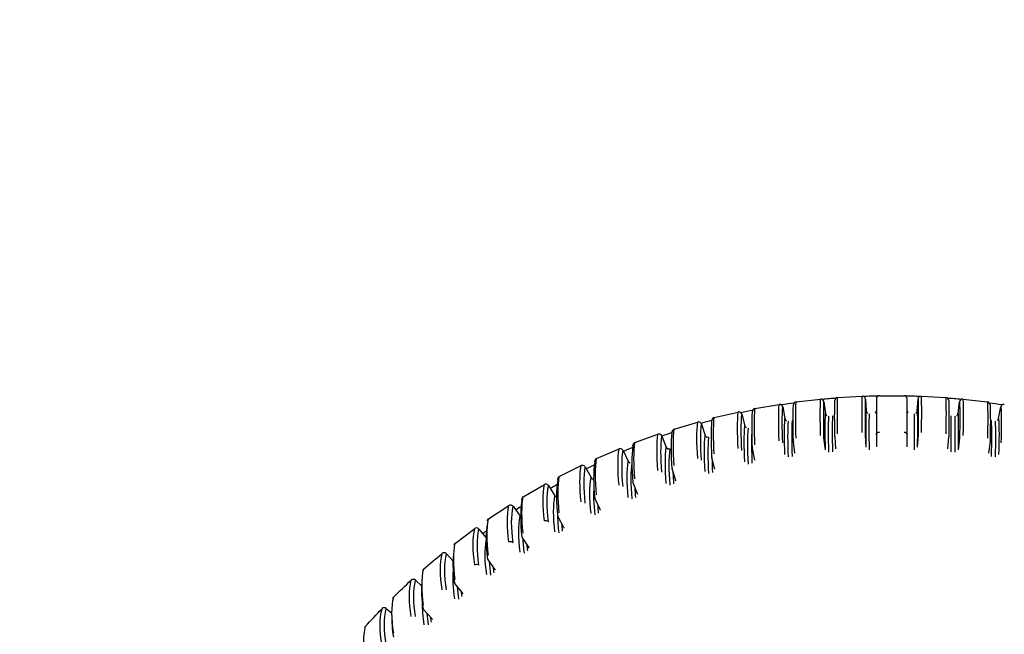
# Model space of a CAD drawing. Header units: millimetres. Extents: x 2985995 to 3127507, y -509231 to -458405.
# Tile 35 of 100: x 3023709 to 3023741, y -484640 to -484620. Entities that reach past the tile are written whole.
import ezdxf

# ---------------------------------------------------------------- set-up
doc = ezdxf.new("R2010")
doc.units = ezdxf.units.MM
doc.header["$LTSCALE"] = 1000
doc.header["$MEASUREMENT"] = 0
for name, color, linetype in [('ELECTRICAL', 7, 'CONTINUOUS'), ('Equipment', 5, 'CONTINUOUS'), ('Equipment Name', 7, 'CONTINUOUS')]:
    doc.layers.add(name, color=color, linetype=linetype)
doc.styles.add('ARAIL', font='arial.ttf')
doc.styles.add('style12', font='BOOKOSI.TTF')

msp = doc.modelspace()

# ---------------------------------------------------------------- linework, layer by layer
at = {"layer": 'Equipment'}
for p, q in [((3023736.86789, -484632.5613, 0.02452), (3023737.67129, -484632.5613, 0.02452)), ((3023732.81669, -484632.98086, 0.02452), (3023733.60694, -484632.84313, 0.02452)), ((3023734.15739, -484632.76345, 0.02452), (3023734.95493, -484632.67135, 0.02452)), ((3023735.06391, -484632.75821, 0.02452), (3023735.11293, -484633.1422, 0.02452)), ((3023735.50943, -484632.62343, 0.02452), (3023736.31136, -484632.57729, 0.02452)), ((3023736.41523, -484632.67147, 0.02452), (3023736.43975, -484633.05696, 0.02452)), ((3023736.76959, -484632.66129, 0.02452), (3023736.76959, -484633.83555, 0.02452)), ((3023737.76959, -484633.83555, 0.02452), (3023737.76959, -484632.66129, 0.02452)), ((3023738.09943, -484633.05696, 0.02452), (3023738.12395, -484632.67147, 0.02452)), ((3023738.22781, -484632.57729, 0.02452), (3023739.02974, -484632.62343, 0.02452)), ((3023739.42625, -484633.14218, 0.02452), (3023739.47527, -484632.75821, 0.02452)), ((3023739.58425, -484632.67135, 0.02452), (3023740.38179, -484632.76345, 0.02452)), ((3023731.49222, -484633.27486, 0.02452), (3023732.27229, -484633.092, 0.02452)), ((3023732.39025, -484633.16465, 0.02452), (3023732.48774, -484633.54081, 0.02452)), ((3023733.72062, -484632.923, 0.02452), (3023733.79399, -484633.30378, 0.02452)), ((3023740.74519, -484633.30376, 0.02452), (3023740.81856, -484632.923, 0.02452)), ((3023730.1888, -484633.64439, 0.02452), (3023730.95586, -484633.41706, 0.02452)), ((3023731.07766, -484633.48228, 0.02452), (3023731.19894, -484633.85244, 0.02452)), ((3023728.91119, -484634.0881, 0.02452), (3023729.66244, -484633.81713, 0.02452)), ((3023736.43975, -484634.23122, 0.02452), (3023736.41523, -484633.84573, 0.02452)), ((3023736.76959, -484633.83555, 0.02452), (3023736.76959, -484634.22174, 0.02452)), ((3023737.76959, -484634.22174, 0.02452), (3023737.76959, -484633.83555, 0.02452)), ((3023738.12395, -484633.84573, 0.02452), (3023738.09943, -484634.23122, 0.02452)), ((3023729.78764, -484633.87473, 0.02452), (3023729.93231, -484634.23753, 0.02452)), ((3023734.12038, -484634.4335, 0.02452), (3023734.07135, -484634.04951, 0.02452)), ((3023735.11293, -484634.31705, 0.02452), (3023735.06398, -484633.93367, 0.02452)), ((3023735.41705, -484633.90316, 0.02452), (3023735.44157, -484634.28865, 0.02452)), ((3023739.09761, -484634.28865, 0.02452), (3023739.12212, -484633.90316, 0.02452)), ((3023739.47519, -484633.93367, 0.02452), (3023739.42625, -484634.31705, 0.02452)), ((3023740.46783, -484634.04951, 0.02452), (3023740.4188, -484634.43349, 0.02452)), ((3023727.66406, -484634.60438, 0.02452), (3023728.39675, -484634.29076, 0.02452)), ((3023728.5249, -484634.34058, 0.02452), (3023728.69246, -484634.69467, 0.02452)), ((3023732.81071, -484634.65303, 0.02452), (3023732.73734, -484634.27225, 0.02452)), ((3023731.51738, -484634.94733, 0.02452), (3023731.41989, -484634.57117, 0.02452)), ((3023726.45194, -484635.19135, 0.02452), (3023727.1634, -484634.83622, 0.02452)), ((3023727.29406, -484634.87814, 0.02452), (3023727.48393, -484635.2222, 0.02452)), ((3023730.24511, -484635.31533, 0.02452), (3023730.12382, -484634.94517, 0.02452)), ((3023728.99852, -484635.75567, 0.02452), (3023728.85385, -484635.39288, 0.02452)), ((3023730.2479, -484635.33242, 0.02452), (3023730.24345, -484635.31569, 0.02452)), ((3023725.27925, -484635.84687, 0.02452), (3023725.9669, -484635.45152, 0.02452)), ((3023726.09962, -484635.48543, 0.02452), (3023726.31113, -484635.81818, 0.02452)), ((3023729.00257, -484635.77608, 0.02452), (3023728.99752, -484635.75578, 0.02452)), ((3023727.78216, -484636.26674, 0.02452), (3023727.6146, -484635.91266, 0.02452)), ((3023724.15028, -484636.56857, 0.02452), (3023724.8116, -484636.13444, 0.02452)), ((3023724.94594, -484636.16024, 0.02452), (3023725.17834, -484636.48045, 0.02452)), ((3023726.60046, -484636.84668, 0.02452), (3023726.41059, -484636.50261, 0.02452)), ((3023723.06915, -484637.3538, 0.02452), (3023723.70172, -484636.88247, 0.02452)), ((3023723.83724, -484636.90011, 0.02452), (3023724.07883, -484637.1934, 0.02452)), ((3023725.45771, -484637.49335, 0.02452), (3023725.2462, -484637.16059, 0.02452)), ((3023722.77756, -484637.70234, 0.02452), (3023723.00283, -484637.94417, 0.02452)), ((3023724.35809, -484638.2044, 0.02452), (3023724.12569, -484637.88419, 0.02452)), ((3023721.77079, -484638.564, 0.02452), (3023721.97922, -484638.76223, 0.02452)), ((3023723.30558, -484638.97724, 0.02452), (3023723.05312, -484638.67077, 0.02452)), ((3023720.82061, -484639.48193, 0.02452), (3023721.0074, -484639.63932, 0.02452)), ((3023722.30403, -484639.80905, 0.02452), (3023722.03241, -484639.51746, 0.02452))]:
    msp.add_line(p, q, dxfattribs=at)
for centre, radius, start, end in [((3023736.86959, -484632.66129, 0.02452), 0.1, 90.972272, 180), ((3023737.66959, -484632.66129, 0.02452), 0.1, 0, 89.027728), ((3023733.62243, -484632.94192, 0.02452), 0.1, 90, 98.911632), ((3023733.62243, -484632.94192, 0.02452), 0.1, 10.906517, 90), ((3023737.26959, -484654.56736, 0.02452), 22, 98.298146, 99.384531), ((3023734.17055, -484632.86258, 0.02452), 0.1, 97.561112, 177.445378), ((3023734.96471, -484632.77087, 0.02452), 0.1, 90, 95.613867), ((3023734.96471, -484632.77087, 0.02452), 0.1, 7.275628, 90), ((3023737.26959, -484654.56736, 0.02452), 22, 94.722399, 95.886907), ((3023735.51687, -484632.72315, 0.02452), 0.1, 94.265212, 178.717251), ((3023736.31541, -484632.67721, 0.02452), 0.1, 90, 92.31999), ((3023736.31541, -484632.67721, 0.02452), 0.1, 3.63921, 90), ((3023737.26959, -484654.56736, 0.02452), 22, 91.158376, 92.377235), ((3023737.26959, -484654.56736, 0.02452), 22, 87.622765, 88.841624), ((3023738.22377, -484632.67721, 0.02452), 0.1, 90, 176.36079), ((3023738.22377, -484632.67721, 0.02452), 0.1, 87.68001, 90), ((3023739.02231, -484632.72315, 0.02452), 0.1, 1.282749, 85.734788), ((3023737.26959, -484654.56736, 0.02452), 22, 84.113093, 85.277601), ((3023739.57446, -484632.77087, 0.02452), 0.1, 90, 172.724372), ((3023739.57446, -484632.77087, 0.02452), 0.1, 84.386133, 90), ((3023740.36863, -484632.86258, 0.02452), 0.1, 2.554622, 82.438888), ((3023737.26959, -484654.56736, 0.02452), 22, 80.615469, 81.701854), ((3023740.91675, -484632.94192, 0.02452), 0.1, 90, 169.093483), ((3023740.91675, -484632.94192, 0.02452), 0.1, 81.088368, 90), ((3023732.29345, -484633.18973, 0.02452), 0.1, 90, 102.215521), ((3023732.29345, -484633.18973, 0.02452), 0.1, 14.529242, 90), ((3023737.26959, -484654.56736, 0.02452), 22, 101.869773, 102.879079), ((3023732.83553, -484633.07907, 0.02452), 0.1, 100.862228, 176.194985), ((3023730.98263, -484633.51341, 0.02452), 0.1, 90, 105.5277), ((3023730.98263, -484633.51341, 0.02452), 0.1, 18.141325, 90), ((3023737.26959, -484654.56736, 0.02452), 22, 105.426903, 106.375632), ((3023731.5167, -484633.37182, 0.02452), 0.1, 104.170756, 174.976153), ((3023729.69475, -484633.91177, 0.02452), 0.1, 90, 108.85025), ((3023729.69475, -484633.91177, 0.02452), 0.1, 21.740483, 90), ((3023737.26959, -484654.56736, 0.02452), 22, 108.960501, 109.878442), ((3023730.21885, -484633.73977, 0.02452), 0.1, 107.488817, 173.798214), ((3023728.94674, -484634.18157, 0.02452), 0.1, 110.818423, 172.669569), ((3023734.17055, -484634.03684, 0.02452), 0.1, 181.504321, 187.275628), ((3023735.51687, -484633.89742, 0.02452), 0.1, 180.752812, 183.63921), ((3023739.02231, -484633.89742, 0.02452), 0.1, 356.36079, 359.247188), ((3023740.36863, -484634.03684, 0.02452), 0.1, 352.724372, 358.495679), ((3023728.43451, -484634.38336, 0.02452), 0.1, 90, 112.185135), ((3023728.43451, -484634.38336, 0.02452), 0.1, 25.32467, 90), ((3023737.26959, -484654.56736, 0.02452), 22, 112.443485, 113.377191), ((3023732.83553, -484634.25333, 0.02452), 0.1, 182.253218, 190.906517), ((3023737.26959, -484654.56736, 0.02452), 22, 116.060517, 116.86238), ((3023727.70499, -484634.69562, 0.02452), 0.1, 114.161462, 171.597563), ((3023731.5167, -484634.54608, 0.02452), 0.1, 182.998187, 194.529242), ((3023727.20651, -484634.92645, 0.02452), 0.1, 90, 115.534181), ((3023727.20651, -484634.92645, 0.02452), 0.1, 28.892108, 90), ((3023730.21885, -484634.91403, 0.02452), 0.1, 183.7379, 198.141325), ((3023726.01522, -484635.53907, 0.02452), 0.1, 90, 118.899052), ((3023726.01522, -484635.53907, 0.02452), 0.1, 32.441308, 90), ((3023737.26959, -484654.56736, 0.02452), 22, 119.6298, 120.332804), ((3023726.49814, -484635.28003, 0.02452), 0.1, 117.519666, 170.588399), ((3023728.94674, -484635.35584, 0.02452), 0.1, 184.471013, 201.740483), ((3023725.3306, -484635.93268, 0.02452), 0.1, 120.894588, 169.647111), ((3023727.70499, -484635.86988, 0.02452), 0.1, 185.19616, 205.32467), ((3023724.86501, -484636.21898, 0.02452), 0.1, 90, 122.281219), ((3023724.86501, -484636.21898, 0.02452), 0.1, 35.971093, 90), ((3023737.26959, -484654.56736, 0.02452), 22, 123.210555, 123.787534), ((3023727.68813, -484636.3021, 0.02452), 0.10033, 6.976888, 20.542974), ((3023724.20662, -484636.65119, 0.02452), 0.1, 124.287578, 168.777581), ((3023726.49814, -484636.4543, 0.02452), 0.1, 185.911949, 208.892108), ((3023723.76005, -484636.9637, 0.02452), 0.1, 90, 125.681944), ((3023723.76005, -484636.9637, 0.02452), 0.1, 39.480606, 90), ((3023737.26959, -484654.56736, 0.02452), 22, 126.803422, 127.24425), ((3023723.1303, -484637.43292, 0.02452), 0.1, 127.699761, 167.982588), ((3023725.3306, -484637.10695, 0.02452), 0.1, 186.616961, 212.441308), ((3023722.70439, -484637.7705, 0.02452), 0.1, 90, 129.10225), ((3023722.70439, -484637.7705, 0.02452), 0.1, 42.969313, 90), ((3023725.43024, -484637.52148, 0.02452), 0.03729, 358.522871, 46.280113), ((3023724.20662, -484637.82545, 0.02452), 0.1, 187.309742, 215.971093), ((3023722.10558, -484638.27504, 0.02452), 0.1, 131.13201, 167.263891), ((3023724.32638, -484638.23795, 0.02452), 0.04419, 2.13959, 47.31408), ((3023721.70188, -484638.63646, 0.02452), 0.1, 90, 132.542902), ((3023721.70188, -484638.63646, 0.02452), 0.1, 46.436999, 90), ((3023723.1303, -484638.60719, 0.02452), 0.1, 187.988798, 219.480606), ((3023721.13619, -484639.17446, 0.02452), 0.1, 134.584926, 166.622325), ((3023720.75617, -484639.55841, 0.02452), 0.1, 90, 136.004386), ((3023720.75617, -484639.55841, 0.02452), 0.1, 49.883766, 90), ((3023722.10558, -484639.4493, 0.02452), 0.1, 188.652594, 222.969313), ((3023720.22567, -484640.12791, 0.02452), 0.1, 138.058824, 166.057918)]:
    msp.add_arc(centre, radius, start, end, dxfattribs=at)
at = {"layer": 'Equipment', "extrusion": (0, 0, -1)}
for centre, major_axis, ratio, start_param, end_param in [((3023737.26959, -484640.50709, 0.02452), (-40.25, 0), 0.95105652, 0.20002852, 2.94156414), ((3023737.66479, -484654.49849, 0.02452), (-3.87979, 22.26086), 0.05570187, -0.3938963, -0.22477925), ((3023736.77323, -484654.62468, 0.02452), (-2.58072, 22.34793), 0.03724788, -0.39657349, -0.22745644), ((3023734.17055, -484632.86258, 0.02452), (-0.0999, 0.00446), 0.97356704, -0.16381243, 0.00000002), ((3023736.87074, -484654.61342, 0.02452), (-2.59219, 22.44725), 0.03724788, -0.39657349, -0.22745644), ((3023737.66844, -484654.52131, 0.02452), (-2.59219, 22.44725), 0.03724788, -0.39657349, -0.22745644), ((3023737.76594, -484654.51005, 0.02452), (-2.58072, 22.34793), 0.03724788, -0.39657349, -0.22745644), ((3023734.96471, -484632.77087, 0.02452), (-0.09919, -0.01266), 0.30676419, 3.14159269, 3.1807374), ((3023736.7705, -484654.59608, 0.02452), (-1.29205, 22.45931), 0.01865798, -0.39818151, -0.22906446), ((3023735.51687, -484632.72315, 0.02452), (-0.09997, 0.00224), 0.97370945, -0.08199924, 0.00000048), ((3023736.86854, -484654.59044, 0.02452), (-1.29779, 22.55913), 0.01865798, -0.3981815, -0.22906446), ((3023737.67063, -484654.54429, 0.02452), (-1.29779, 22.55913), 0.01865798, -0.3981815, -0.22906446), ((3023737.76868, -484654.53865, 0.02452), (-1.29205, 22.45931), 0.01865798, -0.3981815, -0.22906446), ((3023736.7705, -484654.53865, 0.02452), (-1.29205, -22.45931), 0.01865798, 3.37065711, 3.53977416), ((3023736.86854, -484654.54429, 0.02452), (-1.29779, -22.55913), 0.01865798, 3.37065711, 3.53977416), ((3023737.67063, -484654.59044, 0.02452), (-1.29779, -22.55913), 0.01865798, 3.37065711, 3.53977416), ((3023739.02231, -484632.72315, 0.02452), (-0.09997, -0.00224), 0.97370945, 3.14159217, 3.22359189), ((3023737.76868, -484654.59608, 0.02452), (-1.29205, -22.45931), 0.01865798, 3.37065711, 3.53977416), ((3023739.57446, -484632.77087, 0.02452), (-0.09919, 0.01266), 0.30676419, -0.03914475, -0.00000004), ((3023736.77323, -484654.51005, 0.02452), (-2.58072, -22.34793), 0.03724788, 3.3690491, 3.53816614), ((3023736.87074, -484654.52131, 0.02452), (-2.59219, -22.44725), 0.03724788, 3.3690491, 3.53816614), ((3023737.66844, -484654.61342, 0.02452), (-2.59219, -22.44725), 0.03724788, 3.3690491, 3.53816614), ((3023740.36863, -484632.86258, 0.02452), (-0.0999, -0.00446), 0.97356704, 3.14159263, 3.30540508), ((3023737.76594, -484654.62468, 0.02452), (-2.58072, -22.34793), 0.03724788, 3.3690491, 3.53816614), ((3023737.65969, -484654.47592, 0.02452), (-5.15713, 22.00006), 0.07395261, -0.39015425, -0.2210372), ((3023737.75506, -484654.45356, 0.02452), (-5.13431, 21.90271), 0.07395261, -0.39015425, -0.2210372), ((3023736.77778, -484654.65308, 0.02452), (-3.86262, 22.16236), 0.05570187, -0.3938963, -0.22477925), ((3023732.83553, -484633.07907, 0.02452), (-0.09978, 0.00664), 0.97332987, -0.24525616, -0.00000013), ((3023736.87439, -484654.63624, 0.02452), (-3.87979, 22.26086), 0.05570187, -0.3938963, -0.22477925), ((3023737.7614, -484654.48165, 0.02452), (-3.86262, 22.16236), 0.05570187, -0.3938963, -0.22477925), ((3023737.76594, -484654.51005, 0.02452), (-2.53431, 21.94601), 0.03724788, -0.3981259, -0.22590403), ((3023737.76868, -484654.53865, 0.02452), (-1.26881, 22.05539), 0.01865798, -0.39973391, -0.22751205), ((3023737.86578, -484654.53307, 0.02452), (-1.26307, 21.95559), 0.01865798, -0.39973391, -0.22751205), ((3023736.67339, -484654.53307, 0.02452), (-1.26307, -21.95559), 0.01865798, 3.3691047, 3.54132657), ((3023736.7705, -484654.53865, 0.02452), (-1.26881, -22.05539), 0.01865798, 3.3691047, 3.54132657), ((3023736.77323, -484654.51005, 0.02452), (-2.53431, -21.94601), 0.03724788, 3.36749669, 3.53971856), ((3023736.77778, -484654.48165, 0.02452), (-3.86262, -22.16236), 0.05570187, 3.3663719, 3.53548895), ((3023737.65317, -484654.45368, 0.02452), (-6.42067, 21.66503), 0.0919335, -0.38535359, -0.21623655), ((3023737.74695, -484654.42589, 0.02452), (-6.39226, 21.56917), 0.0919335, -0.38535359, -0.21623655), ((3023736.78412, -484654.68117, 0.02452), (-5.13431, 21.90271), 0.07395261, -0.39015425, -0.2210372), ((3023731.5167, -484633.37182, 0.02452), (-0.09962, 0.00876), 0.97299895, -0.32615737, -0.00000001), ((3023736.87949, -484654.65881, 0.02452), (-5.15713, 22.00006), 0.07395261, -0.39015425, -0.2210372), ((3023737.7614, -484654.48165, 0.02452), (-3.79316, 21.76378), 0.05570187, -0.39544871, -0.22322684), ((3023737.85709, -484654.46497, 0.02452), (-3.77599, 21.6653), 0.05570187, -0.39544871, -0.22322684), ((3023736.67666, -484654.63583, 0.02452), (-2.52284, 21.84671), 0.03724788, -0.3981259, -0.22590403), ((3023737.86252, -484654.49889, 0.02452), (-2.52284, 21.84671), 0.03724788, -0.3981259, -0.22590403), ((3023736.67339, -484654.60166, 0.02452), (-1.26307, 21.95559), 0.01865798, -0.39973391, -0.22751205), ((3023737.86578, -484654.60166, 0.02452), (-1.26307, -21.95559), 0.01865798, 3.3691047, 3.54132657), ((3023736.67666, -484654.49889, 0.02452), (-2.52284, -21.84671), 0.03724788, 3.36749669, 3.53971855), ((3023737.86252, -484654.63583, 0.02452), (-2.52284, -21.84671), 0.03724788, 3.36749669, 3.53971855), ((3023736.68209, -484654.46497, 0.02452), (-3.77599, -21.6653), 0.05570187, 3.36481949, 3.53704136), ((3023736.77778, -484654.48165, 0.02452), (-3.79316, -21.76378), 0.05570187, 3.36481949, 3.53704136), ((3023737.64526, -484654.43186, 0.02452), (-7.6668, 21.25603), 0.10957894, -0.37950265, -0.21038561), ((3023736.79223, -484654.70883, 0.02452), (-6.39226, 21.56917), 0.0919335, -0.38535359, -0.21623655), ((3023730.21885, -484633.73977, 0.02452), (-0.09941, 0.0108), 0.97257558, -0.40635627, 0.00000013), ((3023736.886, -484654.68104, 0.02452), (-6.42067, 21.66503), 0.0919335, -0.38535359, -0.21623655), ((3023737.75506, -484654.45356, 0.02452), (-5.04197, 21.5088), 0.07395261, -0.39170666, -0.21948479), ((3023737.84952, -484654.43142, 0.02452), (-5.01916, 21.41148), 0.07395261, -0.39170666, -0.21948479), ((3023736.68209, -484654.66976, 0.02452), (-3.77599, 21.6653), 0.05570187, -0.39544871, -0.2557906), ((3023736.86959, -484633.83555, 0.02452), (-0.1, 0), 0.92155955, -0.00000004, 1.55301758), ((3023737.66959, -484633.83555, 0.02452), (-0.1, 0), 0.92155955, 1.58857508, 3.1415927), ((3023736.89392, -484654.70286, 0.02452), (-7.6668, 21.25603), 0.10957894, -0.37950265, -0.21038561), ((3023737.7371, -484654.39874, 0.02452), (-7.63287, 21.16198), 0.10957894, -0.37950265, -0.21038561), ((3023737.74695, -484654.42589, 0.02452), (-6.2773, 21.18125), 0.0919335, -0.386906, -0.21468414), ((3023731.29438, -484633.82553, 0.02452), (-0.09939, 0.01107), 0.9729061, 4.33060362, 5.87424729), ((3023737.83983, -484654.39837, 0.02452), (-6.2489, 21.08541), 0.0919335, -0.386906, -0.21468414), ((3023734.17055, -484634.03684, 0.02452), (-0.09919, -0.01266), 0.30676419, 0.00000004, 0.03914475), ((3023740.36863, -484634.03684, 0.02452), (-0.09919, 0.01266), 0.30676419, 3.10244791, 3.14159262), ((3023737.63597, -484654.41054, 0.02452), (-8.89177, 20.77342), 0.12682453, -0.37261206, -0.20349502), ((3023737.72554, -484654.3722, 0.02452), (-8.85242, 20.6815), 0.12682453, -0.37261206, -0.20349502), ((3023736.80208, -484654.73599, 0.02452), (-7.63287, 21.16198), 0.10957894, -0.37950265, -0.21038561), ((3023728.94674, -484634.18157, 0.02452), (-0.09918, 0.01276), 0.97206134, -0.48570932, -0.00000008), ((3023737.7371, -484654.39874, 0.02452), (-7.4956, 20.78139), 0.10957894, -0.38105507, -0.2088332), ((3023730.02575, -484634.20542, 0.02452), (-0.09914, 0.01307), 0.97238241, 4.25081356, 5.79445723), ((3023737.82806, -484654.36593, 0.02452), (-7.46168, 20.68735), 0.10957894, -0.38105506, -0.2088332), ((3023736.81364, -484654.76253, 0.02452), (-8.85242, 20.6815), 0.12682453, -0.37261206, -0.20349502), ((3023727.70499, -484634.69562, 0.02452), (-0.09893, 0.01461), 0.97145801, -0.56409038, 0.00000009), ((3023736.90321, -484654.72419, 0.02452), (-8.89177, 20.77342), 0.12682453, -0.37261206, -0.20349502), ((3023737.72554, -484654.3722, 0.02452), (-8.69322, 20.30955), 0.12682453, -0.37416447, -0.20194261), ((3023737.81425, -484654.33423, 0.02452), (-8.65388, 20.21766), 0.12682453, -0.37416447, -0.20194261), ((3023736.68966, -484654.70331, 0.02452), (-5.01916, 21.41148), 0.07395261, -0.39170666, -0.33528202), ((3023737.62535, -484654.38979, 0.02452), (-10.09173, 20.21771), 0.14360736, -0.36469501, -0.19557796), ((3023737.71232, -484654.34637, 0.02452), (-10.04707, 20.12825), 0.14360736, -0.36469501, -0.19557796), ((3023736.69935, -484654.73636, 0.02452), (-6.2489, 21.08541), 0.0919335, -0.386906, -0.34165801), ((3023736.82686, -484654.78835, 0.02452), (-10.04707, 20.12825), 0.14360736, -0.36469501, -0.19557796), ((3023726.49814, -484635.28003, 0.02452), (-0.09865, 0.01635), 0.97076788, -0.64139456, -0.00000007), ((3023736.91383, -484654.74494, 0.02452), (-10.09173, 20.21771), 0.14360736, -0.36469501, -0.19557796), ((3023737.71232, -484654.34637, 0.02452), (-9.86638, 19.76625), 0.14360736, -0.36624742, -0.19402555), ((3023737.61342, -484654.36968, 0.02452), (-11.26269, 19.58955), 0.15986618, -0.35576754, -0.18665049), ((3023737.69748, -484654.32136, 0.02452), (-11.21286, 19.50287), 0.15986618, -0.35576754, -0.18665049), ((3023737.79846, -484654.30338, 0.02452), (-9.82174, 19.67681), 0.14360736, -0.36624742, -0.2389394), ((3023736.71112, -484654.7688, 0.02452), (-7.46168, 20.68735), 0.10957894, -0.38105506, -0.3432255), ((3023736.8417, -484654.81337, 0.02452), (-11.21286, 19.50287), 0.15986618, -0.35576754, -0.18665049), ((3023736.92575, -484654.76505, 0.02452), (-11.26269, 19.58955), 0.15986618, -0.35576754, -0.18665049), ((3023725.3306, -484635.93268, 0.02452), (-0.09837, 0.01797), 0.96999339, -0.71753603, 0), ((3023737.69748, -484654.32136, 0.02452), (-11.0112, 19.15212), 0.15986618, -0.35731995, -0.18509808), ((3023737.60025, -484654.3503, 0.02452), (-12.40054, 18.88982), 0.17554166, -0.34584886, -0.17673181), ((3023737.68108, -484654.29723, 0.02452), (-12.34567, 18.80623), 0.17554166, -0.34584886, -0.17673181), ((3023736.72492, -484654.8005, 0.02452), (-8.65388, 20.21766), 0.12682453, -0.37416446, -0.3416033), ((3023736.8581, -484654.83749, 0.02452), (-12.34567, 18.80623), 0.17554166, -0.34584886, -0.17673181), ((3023736.93893, -484654.78443, 0.02452), (-12.40054, 18.88982), 0.17554166, -0.34584886, -0.17673181), ((3023724.20662, -484636.65119, 0.02452), (-0.09809, 0.01946), 0.96913741, -0.00000001, 0.76056771), ((3023737.68108, -484654.29723, 0.02452), (-12.12364, 18.46801), 0.17554166, -0.34740127, -0.1751794), ((3023726.01522, -484636.71333, 0.02452), (-0.09933, -0.01152), 0.9253235, 1.15335292, 2.70637053), ((3023737.78073, -484654.27349, 0.02452), (-10.96137, 19.06545), 0.15986618, -0.35731995, -0.28799349), ((3023737.58586, -484654.33171, 0.02452), (-13.50103, 18.11963), 0.19057661, -0.33496169, -0.16584464), ((3023737.66318, -484654.2741, 0.02452), (-13.44129, 18.03945), 0.19057661, -0.33496169, -0.16584464), ((3023736.74072, -484654.83135, 0.02452), (-9.82174, 19.67681), 0.14360736, -0.36624742, -0.33760864), ((3023736.95332, -484654.80302, 0.02452), (-13.50103, 18.11963), 0.19057661, -0.33496169, -0.16584464), ((3023723.1303, -484637.43292, 0.02452), (-0.09781, 0.02082), 0.96820306, -0.00000004, 0.68692757), ((3023723.1303, -484637.43292, 0.02452), (-0.06115, 0.07912), 0.19488631, -0.16246126, -0.00000003), ((3023737.66318, -484654.2741, 0.02452), (-13.19955, 17.71502), 0.19057661, -0.3365141, -0.17604871), ((3023724.86501, -484637.39324, 0.02452), (-0.09919, -0.01272), 0.92617948, 1.10434702, 2.65736463), ((3023737.76114, -484654.24467, 0.02452), (-12.06878, 18.38444), 0.17554166, -0.34740127, -0.28551103), ((3023736.876, -484654.86063, 0.02452), (-13.44129, 18.03945), 0.19057661, -0.33496169, -0.18791519), ((3023736.75844, -484654.86124, 0.02452), (-10.96137, 19.06545), 0.15986618, -0.35731996, -0.33170409), ((3023737.26959, -484653.97762, 0.02452), (-22.51928, -0.00001), 0.95105651, 0.82797124, 0.86365614), ((3023737.57032, -484654.31398, 0.02452), (-14.55979, 17.28037), 0.20491617, -0.32313257, -0.15401553), ((3023737.64384, -484654.25203, 0.02452), (-14.49537, 17.20391), 0.20491617, -0.32313257, -0.15401553), ((3023737.73976, -484654.21704, 0.02452), (-13.13983, 17.63486), 0.19057661, -0.3365141, -0.28029896), ((3023736.96885, -484654.82075, 0.02452), (-14.55979, 17.28037), 0.20491617, -0.32313257, -0.15401553), ((3023722.10558, -484638.27504, 0.02452), (-0.09754, 0.02205), 0.96719376, 0.00000019, 0.61458976), ((3023722.10558, -484638.27504, 0.02452), (-0.06578, 0.07532), 0.20901042, -0.15035965, -0.00000007), ((3023737.64384, -484654.25203, 0.02452), (-14.23467, 16.8945), 0.20491617, -0.32468498, -0.19440837), ((3023723.76005, -484638.13796, 0.02452), (-0.09903, -0.0139), 0.92711383, 1.05512992, 2.60814753), ((3023736.77803, -484654.89005, 0.02452), (-12.06878, 18.38444), 0.17554166, -0.34740127, -0.3241766), ((3023737.26959, -484653.97762, 0.02452), (-22.51928, 0), 0.95105652, 0.76755555, 0.80324045), ((3023737.55369, -484654.29717, 0.02452), (-15.57237, 16.37376), 0.21850801, -0.31039223, -0.14127519), ((3023721.70188, -484638.63646, 0.02452), (-0.06761, 0.07368), 0.21457469, -0.14514402, 0.00000002), ((3023737.62314, -484654.23111, 0.02452), (-15.50346, 16.30131), 0.21850801, -0.31039223, -0.14127519), ((3023736.89533, -484654.8827, 0.02452), (-14.49537, 17.20391), 0.20491617, -0.32313257, -0.20458471), ((3023737.71666, -484654.19068, 0.02452), (-14.17026, 16.81805), 0.20491617, -0.32468498, -0.27304207), ((3023736.79942, -484654.91769, 0.02452), (-13.13983, 17.63486), 0.19057662, -0.33651411, -0.31521914), ((3023736.98549, -484654.83756, 0.02452), (-15.57237, 16.37376), 0.21850801, -0.31039223, -0.14127519), ((3023721.13619, -484639.17446, 0.02452), (-0.09729, 0.02314), 0.96611316, 0.00000005, 0.54356602), ((3023721.13619, -484639.17446, 0.02452), (-0.0702, 0.07122), 0.22237183, -0.13735671, -0.00000005), ((3023737.26959, -484653.97762, 0.02452), (-22.51928, 0), 0.95105652, 0.70714034, 0.74282524), ((3023737.53602, -484654.28135, 0.02452), (-16.53423, 15.40187), 0.23130254, -0.29677586, -0.12765881), ((3023720.75617, -484639.55841, 0.02452), (-0.07194, 0.06946), 0.22760975, -0.13178244, -0.00000003), ((3023737.60115, -484654.21143, 0.02452), (-16.46107, 15.33372), 0.23130254, -0.29677586, -0.12765881), ((3023737.62314, -484654.23111, 0.02452), (-15.22464, 16.00813), 0.21850801, -0.31194464, -0.21485868), ((3023736.91604, -484654.90361, 0.02452), (-15.50346, 16.30131), 0.21850801, -0.31039223, -0.21600379), ((3023737.69193, -484654.16569, 0.02452), (-15.15575, 15.9357), 0.21850801, -0.31194464, -0.26404129), ((3023736.82251, -484654.94405, 0.02452), (-14.17026, 16.81805), 0.20491616, -0.32468497, -0.30497143), ((3023737.00316, -484654.85338, 0.02452), (-16.53423, 15.40187), 0.23130254, -0.29677586, -0.12765881), ((3023720.22567, -484640.12791, 0.02452), (-0.09705, 0.02409), 0.96496522, 0.00000005, 0.47385516), ((3023720.22567, -484640.12791, 0.02452), (-0.07438, 0.06684), 0.2349217, -0.12348903, 0.00000002)]:
    msp.add_ellipse(centre, major_axis=major_axis, ratio=ratio, start_param=start_param, end_param=end_param, dxfattribs=at)
at = {"layer": 'Equipment'}
for points, knots in [([(3023735.11639, -484633.15001, 0.02452), (3023735.11748, -484633.15705, 0.02452), (3023735.11995, -484633.17246, 0.02452), (3023735.13522, -484633.19204, 0.02452), (3023735.15043, -484633.20381, 0.02452), (3023735.15711, -484633.20672, 0.02452), (3023735.15783, -484633.20698, 0.02452), (3023735.15783, -484633.20698, 0.02452)], [0, 0, 0, 0, 0.07807569, 0.200530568, 0.300674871, 0.382581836, 0.416210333, 0.416210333, 0.416210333, 0.416210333]), ([(3023736.44038, -484633.05646, 0.02452), (3023736.44217, -484633.06882, 0.02452), (3023736.44517, -484633.08824, 0.02452), (3023736.4615, -484633.11081, 0.02452), (3023736.4751, -484633.12155, 0.02452), (3023736.47996, -484633.12386, 0.02452), (3023736.48037, -484633.12404, 0.02452), (3023736.48037, -484633.12404, 0.02452)], [0, 0, 0, 0, 0.139498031, 0.259613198, 0.35811528, 0.439910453, 0.461042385, 0.461042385, 0.461042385, 0.461042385]), ([(3023736.73336, -484633.11728, 0.02452), (3023736.73337, -484633.11728, 0.02452), (3023736.73516, -484633.11644, 0.02452), (3023736.74507, -484633.10921, 0.02452), (3023736.75961, -484633.09128, 0.02452), (3023736.76991, -484633.06723, 0.02452), (3023736.76841, -484633.05238, 0.02452), (3023736.7679, -484633.04761, 0.02452)], [0.542918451, 0.542918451, 0.542918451, 0.542918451, 0.615295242, 0.6962902, 0.805750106, 0.946509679, 1, 1, 1, 1]), ([(3023737.77001, -484633.04867, 0.02452), (3023737.76987, -484633.04946, 0.02452), (3023737.76782, -484633.06119, 0.02452), (3023737.77606, -484633.0842, 0.02452), (3023737.79012, -484633.10548, 0.02452), (3023737.80232, -484633.11547, 0.02452), (3023737.80577, -484633.11724, 0.02452), (3023737.80595, -484633.11734, 0.02452), (3023737.80595, -484633.11734, 0.02452)], [0, 0, 0, 0, 0.009000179, 0.154253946, 0.267358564, 0.360056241, 0.438724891, 0.448188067, 0.448188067, 0.448188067, 0.448188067]), ([(3023738.05894, -484633.12397, 0.02452), (3023738.05894, -484633.12398, 0.02452), (3023738.06103, -484633.12317, 0.02452), (3023738.07205, -484633.11593, 0.02452), (3023738.08785, -484633.09801, 0.02452), (3023738.09907, -484633.07452, 0.02452), (3023738.09818, -484633.06018, 0.02452), (3023738.09791, -484633.05616, 0.02452)], [0.536526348, 0.536526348, 0.536526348, 0.536526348, 0.615634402, 0.697776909, 0.811292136, 0.954680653, 1, 1, 1, 1]), ([(3023739.38146, -484633.20693, 0.02452), (3023739.38146, -484633.20693, 0.02452), (3023739.38152, -484633.20691, 0.02452), (3023739.38402, -484633.20608, 0.02452), (3023739.3959, -484633.19912, 0.02452), (3023739.41301, -484633.18153, 0.02452), (3023739.42538, -484633.15811, 0.02452), (3023739.42509, -484633.14362, 0.02452), (3023739.42498, -484633.13952, 0.02452)], [0.52662253, 0.52662253, 0.52662253, 0.52662253, 0.530416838, 0.611539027, 0.693281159, 0.809520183, 0.953912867, 1, 1, 1, 1]), ([(3023733.79707, -484633.30779, 0.02452), (3023733.79795, -484633.3139, 0.02452), (3023733.8002, -484633.32903, 0.02452), (3023733.81602, -484633.34904, 0.02452), (3023733.83254, -484633.36153, 0.02452), (3023733.8418, -484633.36548, 0.02452), (3023733.84317, -484633.36584, 0.02452), (3023733.84317, -484633.36583, 0.02452)], [0, 0, 0, 0, 0.06109818, 0.176883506, 0.270847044, 0.339630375, 0.391259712, 0.391259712, 0.391259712, 0.391259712]), ([(3023740.69608, -484633.3658, 0.02452), (3023740.69608, -484633.3658, 0.02452), (3023740.69622, -484633.36576, 0.02452), (3023740.69924, -484633.36492, 0.02452), (3023740.71216, -484633.35823, 0.02452), (3023740.73057, -484633.34082, 0.02452), (3023740.74422, -484633.31772, 0.02452), (3023740.74421, -484633.30347, 0.02452), (3023740.74419, -484633.29973, 0.02452)], [0.518236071, 0.518236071, 0.518236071, 0.518236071, 0.52750573, 0.608856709, 0.692293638, 0.812195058, 0.957743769, 1, 1, 1, 1]), ([(3023732.48912, -484633.54064, 0.02452), (3023732.48952, -484633.54406, 0.02452), (3023732.49118, -484633.55766, 0.02452), (3023732.50605, -484633.57827, 0.02452), (3023732.52464, -484633.59347, 0.02452), (3023732.53785, -484633.59924, 0.02452), (3023732.54103, -484633.59995, 0.02452), (3023732.54126, -484633.6, 0.02452), (3023732.54127, -484633.6, 0.02452)], [0, 0, 0, 0, 0.037990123, 0.176649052, 0.288279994, 0.370861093, 0.442779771, 0.456396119, 0.456396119, 0.456396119, 0.456396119]), ([(3023731.19966, -484633.85243, 0.02452), (3023731.19987, -484633.85387, 0.02452), (3023731.20166, -484633.86615, 0.02452), (3023731.2168, -484633.88583, 0.02452), (3023731.23721, -484633.90201, 0.02452), (3023731.25254, -484633.90787, 0.02452), (3023731.25651, -484633.90853, 0.02452), (3023731.25685, -484633.90858, 0.02452), (3023731.25686, -484633.90858, 0.02452)], [0, 0, 0, 0, 0.016301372, 0.161364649, 0.277154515, 0.37153889, 0.444231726, 0.463910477, 0.463910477, 0.463910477, 0.463910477]), ([(3023729.93313, -484634.23696, 0.02452), (3023729.93815, -484634.24773, 0.02452), (3023729.94658, -484634.26525, 0.02452), (3023729.96916, -484634.28244, 0.02452), (3023729.98693, -484634.28931, 0.02452), (3023729.99378, -484634.29035, 0.02452), (3023729.99466, -484634.29041, 0.02452), (3023729.99466, -484634.29041, 0.02452)], [0, 0, 0, 0, 0.135393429, 0.260895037, 0.363351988, 0.44151864, 0.484363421, 0.484363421, 0.484363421, 0.484363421]), ([(3023728.69401, -484634.69388, 0.02452), (3023728.69697, -484634.70088, 0.02452), (3023728.70359, -484634.71606, 0.02452), (3023728.72451, -484634.73323, 0.02452), (3023728.74547, -484634.74224, 0.02452), (3023728.75724, -484634.74408, 0.02452), (3023728.75924, -484634.74404, 0.02452), (3023728.75929, -484634.74404, 0.02452), (3023728.75929, -484634.74404, 0.02452)], [0, 0, 0, 0, 0.074208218, 0.189650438, 0.28362544, 0.356955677, 0.417230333, 0.419941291, 0.419941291, 0.419941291, 0.419941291]), ([(3023727.4852, -484635.22174, 0.02452), (3023727.48641, -484635.22488, 0.02452), (3023727.49143, -484635.23768, 0.02452), (3023727.51094, -484635.25426, 0.02452), (3023727.53361, -484635.26507, 0.02452), (3023727.54896, -484635.2678, 0.02452), (3023727.55448, -484635.26783, 0.02452), (3023727.55528, -484635.26777, 0.02452), (3023727.55529, -484635.26777, 0.02452)], [0, 0, 0, 0, 0.032895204, 0.156554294, 0.255761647, 0.327605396, 0.387901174, 0.423860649, 0.423860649, 0.423860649, 0.423860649]), ([(3023726.31149, -484635.81774, 0.02452), (3023726.31911, -484635.82789, 0.02452), (3023726.33137, -484635.84371, 0.02452), (3023726.35756, -484635.8566, 0.02452), (3023726.37675, -484635.86008, 0.02452), (3023726.38564, -484635.85986, 0.02452), (3023726.38702, -484635.85963, 0.02452), (3023726.38703, -484635.85963, 0.02452)], [0, 0, 0, 0, 0.122102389, 0.226853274, 0.312027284, 0.375412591, 0.42911175, 0.42911175, 0.42911175, 0.42911175])]:
    msp.add_open_spline(points, degree=3, knots=knots, dxfattribs=at)
for points in [[(3023726.60806, -484636.87331, 0.02452), (3023726.60685, -484636.85943, 0.02452), (3023726.60395, -484636.85085, 0.02452), (3023726.59936, -484636.84757, 0.02452)], [(3023723.32104, -484639.0122, 0.02452), (3023723.32201, -484639.00428, 0.02452), (3023723.31644, -484638.99285, 0.02452), (3023723.30434, -484638.97791, 0.02452)], [(3023722.32283, -484639.84714, 0.02452), (3023722.32404, -484639.84053, 0.02452), (3023722.31772, -484639.82787, 0.02452), (3023722.30384, -484639.80914, 0.02452)]]:
    msp.add_open_spline(points, degree=3, dxfattribs=at)

# ---------------------------------------------------------------- texts
at = {"layer": 'ELECTRICAL', "color": 7, "insert": (3023148.25629, -484467.51733, 0), "char_height": 50, "width": 674.1996605, "attachment_point": 1, "style": 'ARAIL'}
msp.add_mtext('2Nos.5/15Amp.\\PSwitch Socket @1100mm Ht.FFL.', dxfattribs=at)
at = {"layer": 'Equipment Name', "color": 0, "insert": (3023520.25813, -484448.4853, 0.12379), "char_height": 60, "width": 685.0221631, "attachment_point": 1, "style": 'style12'}
msp.add_mtext('Robot Coupe CL-50\\PTable Top', dxfattribs=at)

doc.saveas('drawing.dxf')
